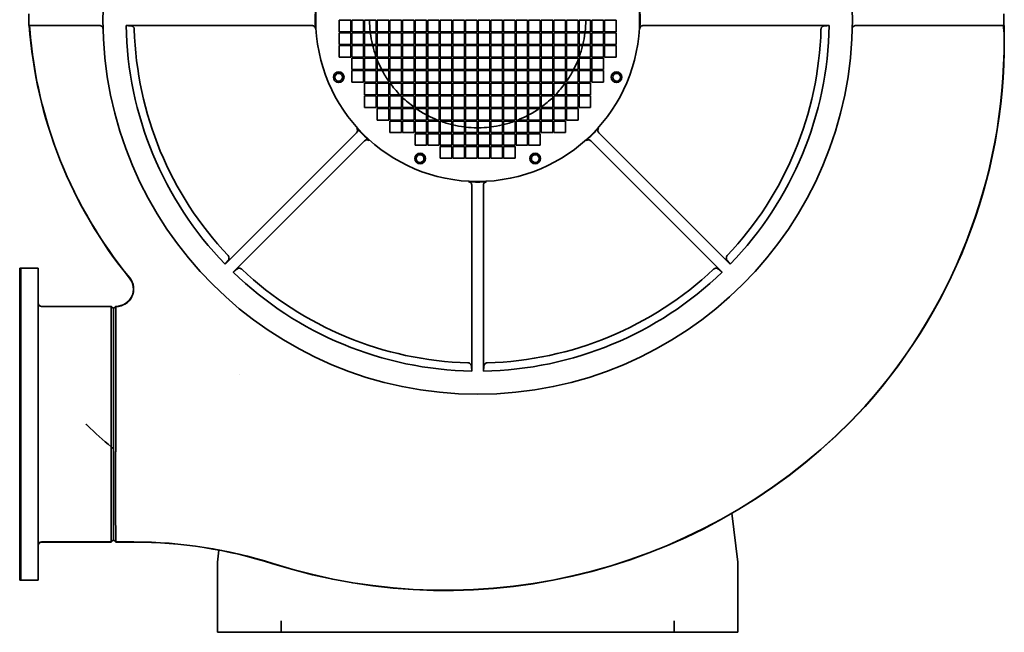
# Model space of a CAD drawing. Header units: millimetres. Extents: x 414 to 1266, y 119 to 1069.
# Tile 1 of 2: x 414 to 1266, y 119 to 649. Entities that reach past the tile are written whole.
import ezdxf

# ---------------------------------------------------------------- set-up
doc = ezdxf.new("R2010")
doc.units = ezdxf.units.MM
doc.header["$LTSCALE"] = 4
doc.layers.add('Krawędzie widoczne(ISO)', color=7, linetype='Continuous', lineweight=35, true_color=0x262659)

msp = doc.modelspace()

# ---------------------------------------------------------------- linework, layer by layer
at = {"layer": 'Krawędzie widoczne(ISO)'}
for p, q in [((422.3, 653.82), (422.3, 643.82)), ((690.6, 648.32), (700.6, 648.32)), ((690.6, 638.32), (690.6, 648.32)), ((700.6, 648.32), (700.6, 638.32)), ((701.6, 638.32), (701.6, 648.32)), ((701.6, 648.32), (711.6, 648.32)), ((711.6, 648.32), (711.6, 638.32)), ((712.6, 638.32), (712.6, 648.32)), ((712.6, 648.32), (722.6, 648.32)), ((722.6, 648.32), (722.6, 638.32)), ((723.5, 648.32), (733.5, 648.32)), ((723.5, 638.32), (723.5, 648.32)), ((733.5, 648.32), (733.5, 638.32)), ((734.4, 648.32), (744.4, 648.32)), ((734.4, 638.32), (734.4, 648.32)), ((744.4, 648.32), (744.4, 638.32)), ((745.3, 648.32), (755.3, 648.32)), ((745.3, 638.32), (745.3, 648.32)), ((755.3, 648.32), (755.3, 638.32)), ((756.2, 638.32), (756.2, 648.32)), ((756.2, 648.32), (766.2, 648.32)), ((766.2, 648.32), (766.2, 638.32)), ((767.1, 648.32), (777.1, 648.32)), ((767.1, 638.32), (767.1, 648.32)), ((777.1, 648.32), (777.1, 638.32)), ((778, 638.32), (778, 648.32)), ((778, 648.32), (788, 648.32)), ((788, 648.32), (788, 638.32)), ((788.9, 648.32), (798.9, 648.32)), ((788.9, 638.32), (788.9, 648.32)), ((798.9, 648.32), (798.9, 638.32)), ((799.8, 648.32), (809.8, 648.32)), ((799.8, 638.32), (799.8, 648.32)), ((809.8, 648.32), (809.8, 638.32)), ((810.8, 638.32), (810.8, 648.32)), ((810.8, 648.32), (820.8, 648.32)), ((820.8, 648.32), (820.8, 638.32)), ((821.7, 638.32), (821.7, 648.32)), ((821.7, 648.32), (831.7, 648.32)), ((831.7, 648.32), (831.7, 638.32)), ((832.6, 638.32), (832.6, 648.32)), ((832.6, 648.32), (842.6, 648.32)), ((842.6, 648.32), (842.6, 638.32)), ((843.5, 638.32), (843.5, 648.32)), ((843.5, 648.32), (853.5, 648.32)), ((853.5, 648.32), (853.5, 638.32)), ((854.4, 638.32), (854.4, 648.32)), ((854.4, 648.32), (864.4, 648.32)), ((864.4, 648.32), (864.4, 638.32)), ((865.3, 638.32), (865.3, 648.32)), ((865.3, 648.32), (875.3, 648.32)), ((875.3, 648.32), (875.3, 638.32)), ((876.2, 638.32), (876.2, 648.32)), ((876.2, 648.32), (886.2, 648.32)), ((886.2, 648.32), (886.2, 638.32)), ((887.1, 638.32), (887.1, 648.32)), ((887.1, 648.32), (897.1, 648.32)), ((897.1, 648.32), (897.1, 638.32)), ((898, 638.32), (898, 648.32)), ((898, 648.32), (908, 648.32)), ((908, 648.32), (908, 638.32)), ((909, 638.32), (909, 648.32)), ((909, 648.32), (919, 648.32)), ((919, 648.32), (919, 638.32)), ((920, 638.32), (920, 648.32)), ((920, 648.32), (930, 648.32)), ((930, 648.32), (930, 638.32)), ((1265.3, 653.82), (1265.3, 643.82)), ((422.3, 643.82), (425.12, 643.82)), ((447.11, 643.82), (425.12, 643.82)), ((447.11, 643.82), (483.4, 643.82)), ((506.35, 643.82), (666.97, 643.82)), ((953.64, 643.82), (1114.26, 643.82)), ((1137.21, 643.82), (1240.5, 643.82)), ((1262.48, 643.82), (1240.5, 643.82)), ((1262.48, 643.82), (1265.02, 643.82)), ((1265.13, 643.82), (1265.13, 640.82)), ((1265.31, 643.82), (1265.13, 643.82)), ((1265.48, 643.82), (1265.31, 643.82)), ((700.6, 638.32), (690.6, 638.32)), ((690.6, 637.42), (700.6, 637.42)), ((690.6, 627.42), (690.6, 637.42)), ((700.6, 637.42), (700.6, 627.42)), ((711.6, 638.32), (701.6, 638.32)), ((701.6, 627.42), (701.6, 637.42)), ((701.6, 637.42), (711.6, 637.42)), ((711.6, 637.42), (711.6, 627.42)), ((722.6, 638.32), (712.6, 638.32)), ((712.6, 627.42), (712.6, 637.42)), ((712.6, 637.42), (722.6, 637.42)), ((722.6, 637.42), (722.6, 627.42)), ((733.5, 638.32), (723.5, 638.32)), ((723.5, 637.42), (733.5, 637.42)), ((723.5, 627.42), (723.5, 637.42)), ((733.5, 637.42), (733.5, 627.42)), ((744.4, 638.32), (734.4, 638.32)), ((734.4, 627.42), (734.4, 637.42)), ((734.4, 637.42), (744.4, 637.42)), ((744.4, 637.42), (744.4, 627.42)), ((755.3, 638.32), (745.3, 638.32)), ((745.3, 637.42), (755.3, 637.42)), ((745.3, 627.42), (745.3, 637.42)), ((755.3, 637.42), (755.3, 627.42)), ((766.2, 638.32), (756.2, 638.32)), ((756.2, 637.42), (766.2, 637.42)), ((756.2, 627.42), (756.2, 637.42)), ((766.2, 637.42), (766.2, 627.42)), ((777.1, 638.32), (767.1, 638.32)), ((767.1, 637.42), (777.1, 637.42)), ((767.1, 627.42), (767.1, 637.42)), ((777.1, 637.42), (777.1, 627.42)), ((788, 638.32), (778, 638.32)), ((778, 627.42), (778, 637.42)), ((778, 637.42), (788, 637.42)), ((788, 637.42), (788, 627.42)), ((798.9, 638.32), (788.9, 638.32)), ((788.9, 637.42), (798.9, 637.42)), ((788.9, 627.42), (788.9, 637.42)), ((798.9, 637.42), (798.9, 627.42)), ((809.8, 638.32), (799.8, 638.32)), ((799.8, 637.42), (809.8, 637.42)), ((799.8, 627.42), (799.8, 637.42)), ((809.8, 637.42), (809.8, 627.42)), ((820.8, 638.32), (810.8, 638.32)), ((810.8, 627.42), (810.8, 637.42)), ((810.8, 637.42), (820.8, 637.42)), ((820.8, 637.42), (820.8, 627.42)), ((831.7, 638.32), (821.7, 638.32)), ((821.7, 627.42), (821.7, 637.42)), ((821.7, 637.42), (831.7, 637.42)), ((831.7, 637.42), (831.7, 627.42)), ((842.6, 638.32), (832.6, 638.32)), ((832.6, 627.42), (832.6, 637.42)), ((832.6, 637.42), (842.6, 637.42)), ((842.6, 637.42), (842.6, 627.42)), ((853.5, 638.32), (843.5, 638.32)), ((843.5, 627.42), (843.5, 637.42)), ((843.5, 637.42), (853.5, 637.42)), ((853.5, 637.42), (853.5, 627.42)), ((864.4, 638.32), (854.4, 638.32)), ((854.4, 627.42), (854.4, 637.42)), ((854.4, 637.42), (864.4, 637.42)), ((864.4, 637.42), (864.4, 627.42)), ((875.3, 638.32), (865.3, 638.32)), ((865.3, 627.42), (865.3, 637.42)), ((865.3, 637.42), (875.3, 637.42)), ((875.3, 637.42), (875.3, 627.42)), ((886.2, 638.32), (876.2, 638.32)), ((876.2, 627.42), (876.2, 637.42)), ((876.2, 637.42), (886.2, 637.42)), ((886.2, 637.42), (886.2, 627.42)), ((897.1, 638.32), (887.1, 638.32)), ((887.1, 627.42), (887.1, 637.42)), ((887.1, 637.42), (897.1, 637.42)), ((897.1, 637.42), (897.1, 627.42)), ((908, 638.32), (898, 638.32)), ((898, 627.42), (898, 637.42)), ((898, 637.42), (908, 637.42)), ((908, 637.42), (908, 627.42)), ((919, 638.32), (909, 638.32)), ((909, 627.42), (909, 637.42)), ((909, 637.42), (919, 637.42)), ((919, 637.42), (919, 627.42)), ((930, 638.32), (920, 638.32)), ((920, 627.42), (920, 637.42)), ((920, 637.42), (930, 637.42)), ((930, 637.42), (930, 627.42)), ((700.6, 627.42), (690.6, 627.42)), ((690.6, 626.52), (700.6, 626.52)), ((690.6, 616.52), (690.6, 626.52)), ((700.6, 626.52), (700.6, 616.52)), ((711.6, 627.42), (701.6, 627.42)), ((701.6, 616.52), (701.6, 626.52)), ((701.6, 626.52), (711.6, 626.52)), ((711.6, 626.52), (711.6, 616.52)), ((722.6, 627.42), (712.6, 627.42)), ((712.6, 616.52), (712.6, 626.52)), ((712.6, 626.52), (722.6, 626.52)), ((722.6, 626.52), (722.6, 616.52)), ((733.5, 627.42), (723.5, 627.42)), ((723.5, 616.52), (723.5, 626.52)), ((723.5, 626.52), (733.5, 626.52)), ((733.5, 626.52), (733.5, 616.52)), ((744.4, 627.42), (734.4, 627.42)), ((734.4, 616.52), (734.4, 626.52)), ((734.4, 626.52), (744.4, 626.52)), ((744.4, 626.52), (744.4, 616.52)), ((755.3, 627.42), (745.3, 627.42)), ((745.3, 616.52), (745.3, 626.52)), ((745.3, 626.52), (755.3, 626.52)), ((755.3, 626.52), (755.3, 616.52)), ((766.2, 627.42), (756.2, 627.42)), ((756.2, 626.52), (766.2, 626.52)), ((756.2, 616.52), (756.2, 626.52)), ((766.2, 626.52), (766.2, 616.52)), ((777.1, 627.42), (767.1, 627.42)), ((767.1, 626.52), (777.1, 626.52)), ((767.1, 616.52), (767.1, 626.52)), ((777.1, 626.52), (777.1, 616.52)), ((788, 627.42), (778, 627.42)), ((778, 616.52), (778, 626.52)), ((778, 626.52), (788, 626.52)), ((788, 626.52), (788, 616.52)), ((798.9, 627.42), (788.9, 627.42)), ((788.9, 626.52), (798.9, 626.52)), ((788.9, 616.52), (788.9, 626.52)), ((798.9, 626.52), (798.9, 616.52)), ((809.8, 627.42), (799.8, 627.42)), ((799.8, 626.52), (809.8, 626.52)), ((799.8, 616.52), (799.8, 626.52)), ((809.8, 626.52), (809.8, 616.52)), ((820.8, 627.42), (810.8, 627.42)), ((810.8, 616.52), (810.8, 626.52)), ((810.8, 626.52), (820.8, 626.52)), ((820.8, 626.52), (820.8, 616.52)), ((831.7, 627.42), (821.7, 627.42)), ((821.7, 626.52), (831.7, 626.52)), ((821.7, 616.52), (821.7, 626.52)), ((831.7, 626.52), (831.7, 616.52)), ((842.6, 627.42), (832.6, 627.42)), ((832.6, 626.52), (842.6, 626.52)), ((832.6, 616.52), (832.6, 626.52)), ((842.6, 626.52), (842.6, 616.52)), ((853.5, 627.42), (843.5, 627.42)), ((843.5, 626.52), (853.5, 626.52)), ((843.5, 616.52), (843.5, 626.52)), ((853.5, 626.52), (853.5, 616.52)), ((864.4, 627.42), (854.4, 627.42)), ((854.4, 616.52), (854.4, 626.52)), ((854.4, 626.52), (864.4, 626.52)), ((864.4, 626.52), (864.4, 616.52)), ((875.3, 627.42), (865.3, 627.42)), ((865.3, 616.52), (865.3, 626.52)), ((865.3, 626.52), (875.3, 626.52)), ((875.3, 626.52), (875.3, 616.52)), ((886.2, 627.42), (876.2, 627.42)), ((876.2, 616.52), (876.2, 626.52)), ((876.2, 626.52), (886.2, 626.52)), ((886.2, 626.52), (886.2, 616.52)), ((897.1, 627.42), (887.1, 627.42)), ((887.1, 616.52), (887.1, 626.52)), ((887.1, 626.52), (897.1, 626.52)), ((897.1, 626.52), (897.1, 616.52)), ((908, 627.42), (898, 627.42)), ((898, 626.52), (908, 626.52)), ((898, 616.52), (898, 626.52)), ((908, 626.52), (908, 616.52)), ((919, 627.42), (909, 627.42)), ((909, 616.52), (909, 626.52)), ((909, 626.52), (919, 626.52)), ((919, 626.52), (919, 616.52)), ((930, 627.42), (920, 627.42)), ((920, 616.52), (920, 626.52)), ((920, 626.52), (930, 626.52)), ((930, 626.52), (930, 616.52)), ((700.6, 616.52), (690.6, 616.52)), ((711.6, 616.52), (701.6, 616.52)), ((701.6, 605.62), (701.6, 615.62)), ((701.6, 615.62), (711.6, 615.62)), ((711.6, 615.62), (711.6, 605.62)), ((722.6, 616.52), (712.6, 616.52)), ((712.6, 605.62), (712.6, 615.62)), ((712.6, 615.62), (722.6, 615.62)), ((722.6, 615.62), (722.6, 605.62)), ((733.5, 616.52), (723.5, 616.52)), ((723.5, 605.62), (723.5, 615.62)), ((723.5, 615.62), (733.5, 615.62)), ((733.5, 615.62), (733.5, 605.62)), ((744.4, 616.52), (734.4, 616.52)), ((734.4, 605.62), (734.4, 615.62)), ((734.4, 615.62), (744.4, 615.62)), ((744.4, 615.62), (744.4, 605.62)), ((755.3, 616.52), (745.3, 616.52)), ((745.3, 615.62), (755.3, 615.62)), ((745.3, 605.62), (745.3, 615.62)), ((755.3, 615.62), (755.3, 605.62)), ((766.2, 616.52), (756.2, 616.52)), ((756.2, 615.62), (766.2, 615.62)), ((756.2, 605.62), (756.2, 615.62)), ((766.2, 615.62), (766.2, 605.62)), ((777.1, 616.52), (767.1, 616.52)), ((767.1, 615.62), (777.1, 615.62)), ((767.1, 605.62), (767.1, 615.62)), ((777.1, 615.62), (777.1, 605.62)), ((788, 616.52), (778, 616.52)), ((778, 605.62), (778, 615.62)), ((778, 615.62), (788, 615.62)), ((788, 615.62), (788, 605.62)), ((798.9, 616.52), (788.9, 616.52)), ((788.9, 615.62), (798.9, 615.62)), ((788.9, 605.62), (788.9, 615.62)), ((798.9, 615.62), (798.9, 605.62)), ((809.8, 616.52), (799.8, 616.52)), ((799.8, 615.62), (809.8, 615.62)), ((799.8, 605.62), (799.8, 615.62)), ((809.8, 615.62), (809.8, 605.62)), ((820.8, 616.52), (810.8, 616.52)), ((810.8, 605.62), (810.8, 615.62)), ((810.8, 615.62), (820.8, 615.62)), ((820.8, 615.62), (820.8, 605.62)), ((831.7, 616.52), (821.7, 616.52)), ((821.7, 605.62), (821.7, 615.62)), ((821.7, 615.62), (831.7, 615.62)), ((831.7, 615.62), (831.7, 605.62)), ((842.6, 616.52), (832.6, 616.52)), ((832.6, 605.62), (832.6, 615.62)), ((832.6, 615.62), (842.6, 615.62)), ((842.6, 615.62), (842.6, 605.62)), ((853.5, 616.52), (843.5, 616.52)), ((843.5, 605.62), (843.5, 615.62)), ((843.5, 615.62), (853.5, 615.62)), ((853.5, 615.62), (853.5, 605.62)), ((864.4, 616.52), (854.4, 616.52)), ((854.4, 605.62), (854.4, 615.62)), ((854.4, 615.62), (864.4, 615.62)), ((864.4, 615.62), (864.4, 605.62)), ((875.3, 616.52), (865.3, 616.52)), ((865.3, 605.62), (865.3, 615.62)), ((865.3, 615.62), (875.3, 615.62)), ((875.3, 615.62), (875.3, 605.62)), ((886.2, 616.52), (876.2, 616.52)), ((876.2, 605.62), (876.2, 615.62)), ((876.2, 615.62), (886.2, 615.62)), ((886.2, 615.62), (886.2, 605.62)), ((897.1, 616.52), (887.1, 616.52)), ((887.1, 605.62), (887.1, 615.62)), ((887.1, 615.62), (897.1, 615.62)), ((897.1, 615.62), (897.1, 605.62)), ((908, 616.52), (898, 616.52)), ((898, 605.62), (898, 615.62)), ((898, 615.62), (908, 615.62)), ((908, 615.62), (908, 605.62)), ((919, 616.52), (909, 616.52)), ((909, 605.62), (909, 615.62)), ((909, 615.62), (919, 615.62)), ((919, 615.62), (919, 605.62)), ((930, 616.52), (920, 616.52)), ((711.6, 605.62), (701.6, 605.62)), ((701.6, 594.72), (701.6, 604.72)), ((701.6, 604.72), (711.6, 604.72)), ((711.6, 604.72), (711.6, 594.72)), ((722.6, 605.62), (712.6, 605.62)), ((712.6, 604.72), (722.6, 604.72)), ((712.6, 594.72), (712.6, 604.72)), ((722.6, 604.72), (722.6, 594.72)), ((733.5, 605.62), (723.5, 605.62)), ((723.5, 594.72), (723.5, 604.72)), ((723.5, 604.72), (733.5, 604.72)), ((733.5, 604.72), (733.5, 594.72)), ((744.4, 605.62), (734.4, 605.62)), ((734.4, 594.72), (734.4, 604.72)), ((734.4, 604.72), (744.4, 604.72)), ((744.4, 604.72), (744.4, 594.72)), ((755.3, 605.62), (745.3, 605.62)), ((745.3, 604.72), (755.3, 604.72)), ((745.3, 594.72), (745.3, 604.72)), ((755.3, 604.72), (755.3, 594.72)), ((766.2, 605.62), (756.2, 605.62)), ((756.2, 594.72), (756.2, 604.72)), ((756.2, 604.72), (766.2, 604.72)), ((766.2, 604.72), (766.2, 594.72)), ((777.1, 605.62), (767.1, 605.62)), ((767.1, 604.72), (777.1, 604.72)), ((767.1, 594.72), (767.1, 604.72)), ((777.1, 604.72), (777.1, 594.72)), ((788, 605.62), (778, 605.62)), ((778, 604.72), (788, 604.72)), ((778, 594.72), (778, 604.72)), ((788, 604.72), (788, 594.72)), ((798.9, 605.62), (788.9, 605.62)), ((788.9, 604.72), (798.9, 604.72)), ((788.9, 594.72), (788.9, 604.72)), ((798.9, 604.72), (798.9, 594.72)), ((809.8, 605.62), (799.8, 605.62)), ((799.8, 604.72), (809.8, 604.72)), ((799.8, 594.72), (799.8, 604.72)), ((809.8, 604.72), (809.8, 594.72)), ((820.8, 605.62), (810.8, 605.62)), ((810.8, 594.72), (810.8, 604.72)), ((810.8, 604.72), (820.8, 604.72)), ((820.8, 604.72), (820.8, 594.72)), ((831.7, 605.62), (821.7, 605.62)), ((821.7, 594.72), (821.7, 604.72)), ((821.7, 604.72), (831.7, 604.72)), ((831.7, 604.72), (831.7, 594.72)), ((842.6, 605.62), (832.6, 605.62)), ((832.6, 594.72), (832.6, 604.72)), ((832.6, 604.72), (842.6, 604.72)), ((842.6, 604.72), (842.6, 594.72)), ((853.5, 605.62), (843.5, 605.62)), ((843.5, 594.72), (843.5, 604.72)), ((843.5, 604.72), (853.5, 604.72)), ((853.5, 604.72), (853.5, 594.72)), ((864.4, 605.62), (854.4, 605.62)), ((854.4, 604.72), (864.4, 604.72)), ((854.4, 594.72), (854.4, 604.72)), ((864.4, 604.72), (864.4, 594.72)), ((875.3, 605.62), (865.3, 605.62)), ((865.3, 604.72), (875.3, 604.72)), ((865.3, 594.72), (865.3, 604.72)), ((875.3, 604.72), (875.3, 594.72)), ((886.2, 605.62), (876.2, 605.62)), ((876.2, 594.72), (876.2, 604.72)), ((876.2, 604.72), (886.2, 604.72)), ((886.2, 604.72), (886.2, 594.72)), ((897.1, 605.62), (887.1, 605.62)), ((887.1, 594.72), (887.1, 604.72)), ((887.1, 604.72), (897.1, 604.72)), ((897.1, 604.72), (897.1, 594.72)), ((908, 605.62), (898, 605.62)), ((898, 594.72), (898, 604.72)), ((898, 604.72), (908, 604.72)), ((908, 604.72), (908, 594.72)), ((919, 605.62), (909, 605.62)), ((909, 594.72), (909, 604.72)), ((909, 604.72), (919, 604.72)), ((919, 604.72), (919, 594.72)), ((711.6, 594.72), (701.6, 594.72)), ((722.6, 594.72), (712.6, 594.72)), ((712.6, 593.82), (722.6, 593.82)), ((712.6, 583.82), (712.6, 593.82)), ((722.6, 593.82), (722.6, 583.82)), ((733.5, 594.72), (723.5, 594.72)), ((723.5, 583.82), (723.5, 593.82)), ((723.5, 593.82), (733.5, 593.82)), ((733.5, 593.82), (733.5, 583.82)), ((744.4, 594.72), (734.4, 594.72)), ((734.4, 593.82), (744.4, 593.82)), ((734.4, 583.82), (734.4, 593.82)), ((744.4, 593.82), (744.4, 583.82)), ((755.3, 594.72), (745.3, 594.72)), ((745.3, 593.82), (755.3, 593.82)), ((745.3, 583.82), (745.3, 593.82)), ((755.3, 593.82), (755.3, 583.82)), ((766.2, 594.72), (756.2, 594.72)), ((756.2, 583.82), (756.2, 593.82)), ((756.2, 593.82), (766.2, 593.82)), ((766.2, 593.82), (766.2, 583.82)), ((777.1, 594.72), (767.1, 594.72)), ((767.1, 593.82), (777.1, 593.82)), ((767.1, 583.82), (767.1, 593.82)), ((777.1, 593.82), (777.1, 583.82)), ((788, 594.72), (778, 594.72)), ((778, 593.82), (788, 593.82)), ((778, 583.82), (778, 593.82)), ((788, 593.82), (788, 583.82)), ((798.9, 594.72), (788.9, 594.72)), ((788.9, 593.82), (798.9, 593.82)), ((788.9, 583.82), (788.9, 593.82)), ((798.9, 593.82), (798.9, 583.82)), ((809.8, 594.72), (799.8, 594.72)), ((799.8, 593.82), (809.8, 593.82)), ((799.8, 583.82), (799.8, 593.82)), ((809.8, 593.82), (809.8, 583.82)), ((820.8, 594.72), (810.8, 594.72)), ((810.8, 583.82), (810.8, 593.82)), ((810.8, 593.82), (820.8, 593.82)), ((820.8, 593.82), (820.8, 583.82)), ((831.7, 594.72), (821.7, 594.72)), ((821.7, 583.82), (821.7, 593.82)), ((821.7, 593.82), (831.7, 593.82)), ((831.7, 593.82), (831.7, 583.82)), ((842.6, 594.72), (832.6, 594.72)), ((832.6, 593.82), (842.6, 593.82)), ((832.6, 583.82), (832.6, 593.82)), ((842.6, 593.82), (842.6, 583.82)), ((853.5, 594.72), (843.5, 594.72)), ((843.5, 583.82), (843.5, 593.82)), ((843.5, 593.82), (853.5, 593.82)), ((853.5, 593.82), (853.5, 583.82)), ((864.4, 594.72), (854.4, 594.72)), ((854.4, 583.82), (854.4, 593.82)), ((854.4, 593.82), (864.4, 593.82)), ((864.4, 593.82), (864.4, 583.82)), ((875.3, 594.72), (865.3, 594.72)), ((865.3, 583.82), (865.3, 593.82)), ((865.3, 593.82), (875.3, 593.82)), ((875.3, 593.82), (875.3, 583.82)), ((886.2, 594.72), (876.2, 594.72)), ((876.2, 583.82), (876.2, 593.82)), ((876.2, 593.82), (886.2, 593.82)), ((886.2, 593.82), (886.2, 583.82)), ((897.1, 594.72), (887.1, 594.72)), ((887.1, 593.82), (897.1, 593.82)), ((887.1, 583.82), (887.1, 593.82)), ((897.1, 593.82), (897.1, 583.82)), ((908, 594.72), (898, 594.72)), ((898, 583.82), (898, 593.82)), ((898, 593.82), (908, 593.82)), ((908, 593.82), (908, 583.82)), ((919, 594.72), (909, 594.72)), ((722.6, 583.82), (712.6, 583.82)), ((712.6, 572.92), (712.6, 582.92)), ((712.6, 582.92), (722.6, 582.92)), ((722.6, 582.92), (722.6, 572.92)), ((733.5, 583.82), (723.5, 583.82)), ((723.5, 582.92), (733.5, 582.92)), ((723.5, 572.92), (723.5, 582.92)), ((733.5, 582.92), (733.5, 572.92)), ((744.4, 583.82), (734.4, 583.82)), ((734.4, 572.92), (734.4, 582.92)), ((734.4, 582.92), (744.4, 582.92)), ((744.4, 582.92), (744.4, 572.92)), ((755.3, 583.82), (745.3, 583.82)), ((745.3, 582.92), (755.3, 582.92)), ((745.3, 572.92), (745.3, 582.92)), ((755.3, 582.92), (755.3, 572.92)), ((766.2, 583.82), (756.2, 583.82)), ((756.2, 582.92), (766.2, 582.92)), ((756.2, 572.92), (756.2, 582.92)), ((766.2, 582.92), (766.2, 572.92)), ((777.1, 583.82), (767.1, 583.82)), ((767.1, 582.92), (777.1, 582.92)), ((767.1, 572.92), (767.1, 582.92)), ((777.1, 582.92), (777.1, 572.92)), ((788, 583.82), (778, 583.82)), ((778, 582.92), (788, 582.92)), ((778, 572.92), (778, 582.92)), ((788, 582.92), (788, 572.92)), ((798.9, 583.82), (788.9, 583.82)), ((788.9, 582.92), (798.9, 582.92)), ((788.9, 572.92), (788.9, 582.92)), ((798.9, 582.92), (798.9, 572.92)), ((809.8, 583.82), (799.8, 583.82)), ((799.8, 582.92), (809.8, 582.92)), ((799.8, 572.92), (799.8, 582.92)), ((809.8, 582.92), (809.8, 572.92)), ((820.8, 583.82), (810.8, 583.82)), ((810.8, 572.92), (810.8, 582.92)), ((810.8, 582.92), (820.8, 582.92)), ((820.8, 582.92), (820.8, 572.92)), ((831.7, 583.82), (821.7, 583.82)), ((821.7, 582.92), (831.7, 582.92)), ((821.7, 572.92), (821.7, 582.92)), ((831.7, 582.92), (831.7, 572.92)), ((842.6, 583.82), (832.6, 583.82)), ((832.6, 582.92), (842.6, 582.92)), ((832.6, 572.92), (832.6, 582.92)), ((842.6, 582.92), (842.6, 572.92)), ((853.5, 583.82), (843.5, 583.82)), ((843.5, 572.92), (843.5, 582.92)), ((843.5, 582.92), (853.5, 582.92)), ((853.5, 582.92), (853.5, 572.92)), ((864.4, 583.82), (854.4, 583.82)), ((854.4, 582.92), (864.4, 582.92)), ((854.4, 572.92), (854.4, 582.92)), ((864.4, 582.92), (864.4, 572.92)), ((875.3, 583.82), (865.3, 583.82)), ((865.3, 572.92), (865.3, 582.92)), ((865.3, 582.92), (875.3, 582.92)), ((875.3, 582.92), (875.3, 572.92)), ((886.2, 583.82), (876.2, 583.82)), ((876.2, 572.92), (876.2, 582.92)), ((876.2, 582.92), (886.2, 582.92)), ((886.2, 582.92), (886.2, 572.92)), ((897.1, 583.82), (887.1, 583.82)), ((887.1, 572.92), (887.1, 582.92)), ((887.1, 582.92), (897.1, 582.92)), ((897.1, 582.92), (897.1, 572.92)), ((908, 583.82), (898, 583.82)), ((898, 572.92), (898, 582.92)), ((898, 582.92), (908, 582.92)), ((908, 582.92), (908, 572.92)), ((722.6, 572.92), (712.6, 572.92)), ((733.5, 572.92), (723.5, 572.92)), ((723.5, 572.02), (733.5, 572.02)), ((723.5, 562.02), (723.5, 572.02)), ((733.5, 572.02), (733.5, 562.02)), ((744.4, 572.92), (734.4, 572.92)), ((734.4, 562.02), (734.4, 572.02)), ((734.4, 572.02), (744.4, 572.02)), ((744.4, 572.02), (744.4, 562.02)), ((755.3, 572.92), (745.3, 572.92)), ((745.3, 562.02), (745.3, 572.02)), ((745.3, 572.02), (755.3, 572.02)), ((755.3, 572.02), (755.3, 562.02)), ((766.2, 572.92), (756.2, 572.92)), ((756.2, 572.02), (766.2, 572.02)), ((756.2, 562.02), (756.2, 572.02)), ((766.2, 572.02), (766.2, 562.02)), ((777.1, 572.92), (767.1, 572.92)), ((767.1, 572.02), (777.1, 572.02)), ((767.1, 562.02), (767.1, 572.02)), ((777.1, 572.02), (777.1, 562.02)), ((788, 572.92), (778, 572.92)), ((778, 562.02), (778, 572.02)), ((778, 572.02), (788, 572.02)), ((788, 572.02), (788, 562.02)), ((798.9, 572.92), (788.9, 572.92)), ((788.9, 572.02), (798.9, 572.02)), ((788.9, 562.02), (788.9, 572.02)), ((798.9, 572.02), (798.9, 562.02)), ((809.8, 572.92), (799.8, 572.92)), ((799.8, 572.02), (809.8, 572.02)), ((799.8, 562.02), (799.8, 572.02)), ((809.8, 572.02), (809.8, 562.02)), ((820.8, 572.92), (810.8, 572.92)), ((810.8, 562.02), (810.8, 572.02)), ((810.8, 572.02), (820.8, 572.02)), ((820.8, 572.02), (820.8, 562.02)), ((831.7, 572.92), (821.7, 572.92)), ((821.7, 562.02), (821.7, 572.02)), ((821.7, 572.02), (831.7, 572.02)), ((831.7, 572.02), (831.7, 562.02)), ((842.6, 572.92), (832.6, 572.92)), ((832.6, 572.02), (842.6, 572.02)), ((832.6, 562.02), (832.6, 572.02)), ((842.6, 572.02), (842.6, 562.02)), ((853.5, 572.92), (843.5, 572.92)), ((843.5, 562.02), (843.5, 572.02)), ((843.5, 572.02), (853.5, 572.02)), ((853.5, 572.02), (853.5, 562.02)), ((864.4, 572.92), (854.4, 572.92)), ((854.4, 562.02), (854.4, 572.02)), ((854.4, 572.02), (864.4, 572.02)), ((864.4, 572.02), (864.4, 562.02)), ((875.3, 572.92), (865.3, 572.92)), ((865.3, 562.02), (865.3, 572.02)), ((865.3, 572.02), (875.3, 572.02)), ((875.3, 572.02), (875.3, 562.02)), ((886.2, 572.92), (876.2, 572.92)), ((876.2, 562.02), (876.2, 572.02)), ((876.2, 572.02), (886.2, 572.02)), ((886.2, 572.02), (886.2, 562.02)), ((897.1, 572.92), (887.1, 572.92)), ((887.1, 562.02), (887.1, 572.02)), ((887.1, 572.02), (897.1, 572.02)), ((897.1, 572.02), (897.1, 562.02)), ((908, 572.92), (898, 572.92)), ((733.5, 562.02), (723.5, 562.02)), ((744.4, 562.02), (734.4, 562.02)), ((755.3, 562.02), (745.3, 562.02)), ((766.2, 562.02), (756.2, 562.02)), ((777.1, 562.02), (767.1, 562.02)), ((788, 562.02), (778, 562.02)), ((798.9, 562.02), (788.9, 562.02)), ((809.8, 562.02), (799.8, 562.02)), ((820.8, 562.02), (810.8, 562.02)), ((831.7, 562.02), (821.7, 562.02)), ((842.6, 562.02), (832.6, 562.02)), ((853.5, 562.02), (843.5, 562.02)), ((864.4, 562.02), (854.4, 562.02)), ((875.3, 562.02), (865.3, 562.02)), ((886.2, 562.02), (876.2, 562.02)), ((897.1, 562.02), (887.1, 562.02)), ((734.4, 551.12), (734.4, 561.12)), ((734.4, 561.12), (744.4, 561.12)), ((744.4, 561.12), (744.4, 551.12)), ((745.3, 551.12), (745.3, 561.12)), ((745.3, 561.12), (755.3, 561.12)), ((755.3, 561.12), (755.3, 551.12)), ((756.2, 561.12), (766.2, 561.12)), ((756.2, 551.12), (756.2, 561.12)), ((766.2, 561.12), (766.2, 551.12)), ((767.1, 561.12), (777.1, 561.12)), ((767.1, 551.12), (767.1, 561.12)), ((777.1, 561.12), (777.1, 551.12)), ((778, 551.12), (778, 561.12)), ((778, 561.12), (788, 561.12)), ((788, 561.12), (788, 551.12)), ((788.9, 561.12), (798.9, 561.12)), ((788.9, 551.12), (788.9, 561.12)), ((798.9, 561.12), (798.9, 551.12)), ((799.8, 561.12), (809.8, 561.12)), ((799.8, 551.12), (799.8, 561.12)), ((809.8, 561.12), (809.8, 551.12)), ((810.8, 551.12), (810.8, 561.12)), ((810.8, 561.12), (820.8, 561.12)), ((820.8, 561.12), (820.8, 551.12)), ((821.7, 551.12), (821.7, 561.12)), ((821.7, 561.12), (831.7, 561.12)), ((831.7, 561.12), (831.7, 551.12)), ((832.6, 561.12), (842.6, 561.12)), ((832.6, 551.12), (832.6, 561.12)), ((842.6, 561.12), (842.6, 551.12)), ((843.5, 561.12), (853.5, 561.12)), ((843.5, 551.12), (843.5, 561.12)), ((853.5, 561.12), (853.5, 551.12)), ((854.4, 551.12), (854.4, 561.12)), ((854.4, 561.12), (864.4, 561.12)), ((864.4, 561.12), (864.4, 551.12)), ((865.3, 551.12), (865.3, 561.12)), ((865.3, 561.12), (875.3, 561.12)), ((875.3, 561.12), (875.3, 551.12)), ((876.2, 551.12), (876.2, 561.12)), ((876.2, 561.12), (886.2, 561.12)), ((886.2, 561.12), (886.2, 551.12)), ((705.42, 551), (591.84, 437.42)), ((744.4, 551.12), (734.4, 551.12)), ((755.3, 551.12), (745.3, 551.12)), ((766.2, 551.12), (756.2, 551.12)), ((756.2, 550.12), (766.2, 550.12)), ((756.2, 540.12), (756.2, 550.12)), ((766.2, 550.12), (766.2, 540.12)), ((777.1, 551.12), (767.1, 551.12)), ((767.1, 550.12), (777.1, 550.12)), ((767.1, 540.12), (767.1, 550.12)), ((777.1, 550.12), (777.1, 540.12)), ((788, 551.12), (778, 551.12)), ((778, 550.12), (788, 550.12)), ((778, 540.12), (778, 550.12)), ((788, 550.12), (788, 540.12)), ((798.9, 551.12), (788.9, 551.12)), ((788.9, 550.12), (798.9, 550.12)), ((788.9, 540.12), (788.9, 550.12)), ((798.9, 550.12), (798.9, 540.12)), ((809.8, 551.12), (799.8, 551.12)), ((799.8, 540.12), (799.8, 550.12)), ((799.8, 550.12), (809.8, 550.12)), ((809.8, 550.12), (809.8, 540.12)), ((820.8, 551.12), (810.8, 551.12)), ((810.8, 550.12), (820.8, 550.12)), ((810.8, 540.12), (810.8, 550.12)), ((820.8, 550.12), (820.8, 540.12)), ((831.7, 551.12), (821.7, 551.12)), ((821.7, 550.12), (831.7, 550.12)), ((821.7, 540.12), (821.7, 550.12)), ((831.7, 550.12), (831.7, 540.12)), ((842.6, 551.12), (832.6, 551.12)), ((832.6, 550.12), (842.6, 550.12)), ((832.6, 540.12), (832.6, 550.12)), ((842.6, 550.12), (842.6, 540.12)), ((853.5, 551.12), (843.5, 551.12)), ((843.5, 550.12), (853.5, 550.12)), ((843.5, 540.12), (843.5, 550.12)), ((853.5, 550.12), (853.5, 540.12)), ((864.4, 551.12), (854.4, 551.12)), ((854.4, 550.12), (864.4, 550.12)), ((854.4, 540.12), (854.4, 550.12)), ((864.4, 550.12), (864.4, 540.12)), ((875.3, 551.12), (865.3, 551.12)), ((886.2, 551.12), (876.2, 551.12)), ((1028.77, 437.42), (915.19, 551)), ((598.91, 430.35), (712.49, 543.93)), ((766.2, 540.12), (756.2, 540.12)), ((777.1, 540.12), (767.1, 540.12)), ((788, 540.12), (778, 540.12)), ((778, 539.12), (788, 539.12)), ((778, 529.12), (778, 539.12)), ((788, 539.12), (788, 529.12)), ((798.9, 540.12), (788.9, 540.12)), ((788.9, 539.12), (798.9, 539.12)), ((788.9, 529.12), (788.9, 539.12)), ((798.9, 539.12), (798.9, 529.12)), ((809.8, 540.12), (799.8, 540.12)), ((799.8, 529.12), (799.8, 539.12)), ((799.8, 539.12), (809.8, 539.12)), ((809.8, 539.12), (809.8, 529.12)), ((820.8, 540.12), (810.8, 540.12)), ((810.8, 529.12), (810.8, 539.12)), ((810.8, 539.12), (820.8, 539.12)), ((820.8, 539.12), (820.8, 529.12)), ((831.7, 540.12), (821.7, 540.12)), ((821.7, 529.12), (821.7, 539.12)), ((821.7, 539.12), (831.7, 539.12)), ((831.7, 539.12), (831.7, 529.12)), ((842.6, 540.12), (832.6, 540.12)), ((832.6, 529.12), (832.6, 539.12)), ((832.6, 539.12), (842.6, 539.12)), ((842.6, 539.12), (842.6, 529.12)), ((853.5, 540.12), (843.5, 540.12)), ((864.4, 540.12), (854.4, 540.12)), ((908.12, 543.93), (1021.7, 430.35)), ((788, 529.12), (778, 529.12)), ((798.9, 529.12), (788.9, 529.12)), ((809.8, 529.12), (799.8, 529.12)), ((820.8, 529.12), (810.8, 529.12)), ((831.7, 529.12), (821.7, 529.12)), ((842.6, 529.12), (832.6, 529.12)), ((805.3, 505.49), (805.3, 344.86)), ((815.3, 344.86), (815.3, 505.49)), ((414.3, 163.82), (414.3, 433.82)), ((415.2, 433.82), (414.3, 433.82)), ((415.2, 163.82), (415.2, 433.82)), ((415.3, 433.72), (415.2, 433.82)), ((415.3, 163.82), (415.3, 433.82)), ((430.3, 433.82), (415.3, 433.82)), ((430.3, 163.82), (430.3, 433.82)), ((493.3, 400.82), (433.3, 400.82)), ((493.3, 400.65), (433.3, 400.65)), ((493.3, 400.82), (493.3, 400.65)), ((495.3, 398.82), (493.3, 400.82)), ((493.3, 400.65), (495.3, 398.71)), ((493.3, 400.65), (493.3, 398.5)), ((495.3, 398.82), (497.3, 400.82)), ((495.3, 398.71), (497.3, 400.65)), ((497.3, 400.65), (497.3, 400.82)), ((497.67, 400.82), (497.3, 400.82)), ((497.67, 400.65), (497.3, 400.65)), ((497.3, 398.5), (497.3, 400.65)), ((493.3, 398.5), (493.3, 395.51)), ((493.3, 298.82), (493.3, 395.51)), ((495.3, 398.82), (495.3, 398.71)), ((495.3, 398.71), (495.3, 398.5)), ((495.3, 398.5), (495.3, 393.52)), ((495.3, 298.82), (495.3, 393.52)), ((497.3, 395.51), (497.3, 398.5)), ((497.3, 395.51), (497.3, 298.82)), ((604.61, 341.51), (604.61, 341.51)), ((493.3, 298.82), (493.3, 279.2)), ((495.3, 298.82), (495.3, 279.18)), ((497.3, 279.18), (497.3, 298.82)), ((495.3, 277.61), (495.3, 279.18)), ((495.3, 263.17), (495.3, 251.38)), ((495.3, 241.14), (495.3, 251.38)), ((495.3, 241.14), (495.3, 237.64)), ((495.3, 230.45), (495.3, 237.64)), ((495.3, 230.45), (495.3, 227.3)), ((495.3, 224.58), (495.3, 227.3)), ((495.3, 224.58), (495.3, 216.3)), ((1035.23, 179.41), (1030.21, 221.76)), ((495.3, 211.7), (495.3, 216.3)), ((495.3, 211.7), (495.3, 205.94)), ((495.3, 205.94), (495.3, 205.8)), ((495.3, 205.8), (495.3, 205.76)), ((495.3, 205.59), (495.3, 205.76)), ((495.3, 204.13), (495.3, 205.59)), ((433.3, 197), (493.3, 197)), ((433.3, 196.82), (493.3, 196.82)), ((493.3, 202.13), (493.3, 203.8)), ((493.3, 202.13), (493.3, 199.14)), ((493.3, 199.14), (493.3, 197)), ((495.3, 198.93), (493.3, 197)), ((495.3, 198.82), (493.3, 196.82)), ((493.3, 197), (493.3, 196.82)), ((495.3, 204.13), (495.3, 199.14)), ((495.3, 199.14), (495.3, 198.93)), ((495.3, 198.93), (495.3, 198.82)), ((497.3, 197), (495.3, 198.93)), ((495.3, 198.82), (497.3, 196.82)), ((497.3, 203.63), (497.3, 202.13)), ((497.3, 199.14), (497.3, 202.13)), ((497.3, 197), (497.3, 199.14)), ((497.3, 196.82), (497.3, 197)), ((497.3, 197), (513.08, 197)), ((497.3, 196.82), (513.08, 196.82)), ((586.62, 189.94), (585.37, 179.41)), ((585.3, 178.23), (585.3, 118.82)), ((1035.3, 118.82), (1035.3, 178.23)), ((415.2, 163.82), (414.3, 163.82)), ((415.3, 163.92), (415.2, 163.82)), ((430.3, 163.82), (415.3, 163.82)), ((640.3, 118.82), (640.3, 128.82)), ((980.3, 128.82), (980.3, 118.82)), ((585.3, 118.82), (640.3, 118.82)), ((980.3, 118.82), (640.3, 118.82)), ((980.3, 118.82), (1035.3, 118.82))]:
    msp.add_line(p, q, dxfattribs=at)
for centre, radius in [((810.3, 648.82), 324), ((810.3, 648.82), 140), ((810.3, 648.82), 140), ((690.2, 599.07), 4.6), ((690.2, 599.07), 3.32), ((930.41, 599.07), 4.6), ((930.41, 599.07), 3.32), ((760.56, 528.72), 4.6), ((760.56, 528.72), 3.32), ((860.05, 528.72), 4.6), ((860.05, 528.72), 3.32)]:
    msp.add_circle(centre, radius, dxfattribs=at)
for centre, radius, start, end in [((810.3, 648.82), 140.46, 176.82713, 183.17287), ((810.3, 648.82), 140.46, 356.82713, 3.17287), ((810.3, 648.82), 93.5, 180.3064, 186.44789), ((810.3, 648.82), 93.5, 353.55211, 359.6936), ((809.67, 670.9), 388, 184.00225, 219.26845), ((809.67, 670.9), 387.83, 184.44847, 219.26845), ((810.3, 648.82), 304, 180.94241, 224.05759), ((810.3, 648.82), 297, 181.61326, 223.38674), ((810.3, 648.82), 297, 316.61326, 358.38674), ((810.3, 648.82), 304, 315.94241, 359.05759), ((792.2, 629.66), 473.33, 318.21992, 1.71395), ((792.2, 629.66), 473.5, 318.21976, 1.71332), ((810.3, 648.82), 93.5, 187.00322, 193.23097), ((810.3, 648.82), 93.5, 346.76903, 352.99678), ((810.3, 648.82), 93.5, 193.79818, 200.20955), ((810.3, 648.82), 93.5, 339.79045, 346.20182), ((810.3, 648.82), 93.5, 201.82214, 207.51831), ((810.3, 648.82), 93.5, 332.48169, 338.17786), ((810.3, 648.82), 93.5, 208.14196, 214.77578), ((810.3, 648.82), 93.5, 325.22422, 331.85804), ((810.3, 648.82), 93.5, 216.03188, 224.04213), ((810.3, 648.82), 93.5, 315.95787, 323.96812), ((810.3, 648.82), 93.5, 224.81443, 225.18557), ((810.3, 648.82), 93.5, 225.95787, 233.96812), ((810.3, 648.82), 93.5, 306.03188, 314.04213), ((810.3, 648.82), 93.5, 314.81443, 315.18557), ((810.3, 648.82), 93.5, 235.22422, 241.85804), ((810.3, 648.82), 93.5, 298.14196, 304.77578), ((810.3, 648.82), 93.5, 242.48169, 248.17786), ((810.3, 648.82), 93.5, 291.82214, 297.51831), ((810.3, 648.82), 140.46, 221.82713, 228.17287), ((810.3, 648.82), 93.5, 249.79045, 256.20182), ((810.3, 648.82), 93.5, 256.76903, 262.99678), ((810.3, 648.82), 93.5, 263.55211, 269.6936), ((810.3, 648.82), 93.5, 270.3064, 276.44789), ((810.3, 648.82), 93.5, 277.00322, 283.23097), ((810.3, 648.82), 93.5, 283.79818, 290.20955), ((810.3, 648.82), 140.46, 311.82713, 318.17287), ((810.3, 648.82), 140.46, 266.82713, 273.17287), ((810.3, 648.82), 304, 225.94241, 269.05759), ((810.3, 648.82), 297, 226.61326, 268.38674), ((810.3, 648.82), 304, 270.94241, 314.05759), ((810.3, 648.82), 297, 271.61326, 313.38674), ((497.67, 415.82), 15.17, 270, 39.26845), ((497.67, 415.82), 15, 270, 39.26845), ((782.53, 648.03), 493, 252.36717, 317.37674), ((782.53, 648.03), 492.83, 252.36717, 317.37659), ((513.08, -199.68), 396.67, 72.36717, 90), ((513.08, -199.68), 396.5, 72.36717, 90), ((595.3, 178.23), 10, 173.23383, 180), ((1025.3, 178.23), 10, 0, 6.76617)]:
    msp.add_arc(centre, radius, start, end, dxfattribs=at)
for centre, major_axis, ratio, start_param, end_param in [((1265.02, 640.82), (0, 3), 0.034921, 4.712389, 6.283185), ((433.3, 403.82), (0, 3), 0.999391, 1.570796, 3.141593), ((433.3, 403.54), (-3, 0), 0.965689, 0, 1.570796), ((513.67, 281.28), (31.27, -15.6), 0.362577, 4.196112, 4.275194), ((496.56, 278.69), (0.01, -21.82), 0.034314, 1.426452, 1.522079), ((433.3, 194.1), (-3, 0), 0.965689, 4.712389, 6.283185), ((433.3, 193.82), (0, 3), 0.999391, 0, 1.570796), ((493.37, 298.82), (-0.07, -97), 0.000139, 6.071431, 6.080658), ((496.83, 443.56), (0.47, -242.05), 0.000266, 0.137845, 0.138885), ((496.86, 453.08), (0.44, -254.19), 0.000339, 0.193399, 0.19689)]:
    msp.add_ellipse(centre, major_axis=major_axis, ratio=ratio, start_param=start_param, end_param=end_param, dxfattribs=at)
for points, knots in [([(422.89, 643.82), (422.89, 643.82), (422.89, 643.82), (422.89, 643.82), (422.88, 643.82), (422.87, 643.74), (422.87, 643.44), (422.87, 643.2), (422.89, 642.67), (422.91, 642.33), (422.95, 641.59), (422.98, 641.19), (423.01, 640.82)], [-0.0007319, -0.0007319, -0.0007319, -0.0007319, 0, 0, 0, 0.1130599, 0.1130599, 0.2261198, 0.2261198, 0.3393304, 0.3393304, 0.4517262, 0.4517262, 0.4517262, 0.4517262]), ([(486.4, 640.89), (486.39, 641.28), (486.3, 641.67), (485.99, 642.37), (485.77, 642.7), (485.18, 643.28), (484.85, 643.47), (484.18, 643.74), (483.79, 643.82), (483.4, 643.82)], [-0.3886905, -0.3886905, -0.3886905, -0.3886905, -0.3014972, -0.3014972, -0.2155812, -0.2155812, -0.1168378, -0.1168378, 0, 0, 0, 0]), ([(513.42, 640.46), (513.42, 640.49), (513.42, 640.52), (513.4, 640.92), (513.3, 641.3), (513, 641.97), (512.8, 642.26), (512.27, 642.82), (511.9, 643.07), (511.21, 643.35), (510.91, 643.42), (510.61, 643.45)], [1.6417207, 1.6417207, 1.6417207, 1.6417207, 1.650066, 1.650066, 1.7624561, 1.7624561, 1.8748463, 1.8748463, 2.0380123, 2.0380123, 2.1574553, 2.1574553, 2.1574553, 2.1574553]), ([(670.06, 641.05), (670.05, 641.24), (670.02, 641.43), (669.91, 641.81), (669.85, 641.99), (669.59, 642.5), (669.36, 642.8), (668.75, 643.34), (668.41, 643.51), (667.74, 643.76), (667.35, 643.82), (666.97, 643.82)], [0, 0, 0, 0, 0.0581792, 0.0581792, 0.1163978, 0.1163978, 0.2289363, 0.2289363, 0.3585153, 0.3585153, 0.5082987, 0.5082987, 0.5082987, 0.5082987]), ([(953.64, 643.82), (953.26, 643.82), (952.87, 643.76), (952.2, 643.51), (951.85, 643.34), (951.25, 642.8), (951.02, 642.5), (950.76, 641.99), (950.69, 641.81), (950.59, 641.43), (950.56, 641.24), (950.55, 641.05)], [0.000001, 0.000001, 0.000001, 0.000001, 0.1151944, 0.1151944, 0.2149132, 0.2149132, 0.3015186, 0.3015186, 0.3463931, 0.3463931, 0.3912369, 0.3912369, 0.3912369, 0.3912369]), ([(1109.99, 643.45), (1109.7, 643.42), (1109.4, 643.35), (1108.71, 643.07), (1108.33, 642.82), (1107.81, 642.26), (1107.61, 641.97), (1107.31, 641.3), (1107.21, 640.92), (1107.19, 640.52), (1107.19, 640.49), (1107.19, 640.46)], [0.0437231, 0.0437231, 0.0437231, 0.0437231, 0.163166, 0.163166, 0.3263321, 0.3263321, 0.4387222, 0.4387222, 0.5511124, 0.5511124, 0.5594577, 0.5594577, 0.5594577, 0.5594577]), ([(1137.21, 643.82), (1136.82, 643.82), (1136.43, 643.74), (1135.76, 643.47), (1135.43, 643.28), (1134.84, 642.7), (1134.62, 642.37), (1134.31, 641.67), (1134.22, 641.28), (1134.21, 640.89)], [-0.5203389, -0.5203389, -0.5203389, -0.5203389, -0.3639285, -0.3639285, -0.231741, -0.231741, -0.1167254, -0.1167254, 0, 0, 0, 0]), ([(705.42, 551), (705.69, 551.27), (705.91, 551.59), (706.22, 552.24), (706.34, 552.61), (706.38, 553.41), (706.33, 553.79), (706.15, 554.33), (706.07, 554.51), (705.88, 554.85), (705.77, 555), (705.64, 555.15)], [0.000001, 0.000001, 0.000001, 0.000001, 0.1151793, 0.1151793, 0.2148946, 0.2148946, 0.3014878, 0.3014878, 0.3463441, 0.3463441, 0.3911698, 0.3911698, 0.3911698, 0.3911698]), ([(914.97, 555.15), (914.84, 555), (914.73, 554.85), (914.53, 554.51), (914.45, 554.33), (914.27, 553.79), (914.22, 553.41), (914.27, 552.61), (914.39, 552.24), (914.7, 551.59), (914.92, 551.27), (915.19, 551)], [0, 0, 0, 0, 0.0582664, 0.0582664, 0.116573, 0.116573, 0.2290424, 0.2290424, 0.3584903, 0.3584903, 0.5080317, 0.5080317, 0.5080317, 0.5080317]), ([(716.63, 544.15), (716.49, 544.28), (716.33, 544.4), (715.99, 544.59), (715.82, 544.67), (715.28, 544.85), (714.9, 544.9), (714.09, 544.85), (713.72, 544.73), (713.08, 544.43), (712.76, 544.2), (712.49, 543.93)], [0, 0, 0, 0, 0.0581886, 0.0581886, 0.1164166, 0.1164166, 0.2289363, 0.2289363, 0.358474, 0.358474, 0.5081659, 0.5081659, 0.5081659, 0.5081659]), ([(908.12, 543.93), (907.85, 544.2), (907.53, 544.43), (906.89, 544.73), (906.52, 544.85), (905.71, 544.9), (905.34, 544.85), (904.8, 544.67), (904.62, 544.59), (904.28, 544.4), (904.12, 544.28), (903.98, 544.15)], [0.000008, 0.000008, 0.000008, 0.000008, 0.115083, 0.115083, 0.2147708, 0.2147708, 0.3013555, 0.3013555, 0.3463141, 0.3463141, 0.3912415, 0.3912415, 0.3912415, 0.3912415]), ([(805.3, 505.49), (805.3, 505.87), (805.24, 506.25), (805, 506.93), (804.82, 507.27), (804.28, 507.87), (803.98, 508.11), (803.47, 508.36), (803.29, 508.43), (802.92, 508.53), (802.72, 508.56), (802.53, 508.58)], [0.000001, 0.000001, 0.000001, 0.000001, 0.115192, 0.115192, 0.2149126, 0.2149126, 0.3015195, 0.3015195, 0.3463929, 0.3463929, 0.3912356, 0.3912356, 0.3912356, 0.3912356]), ([(818.08, 508.58), (817.88, 508.56), (817.69, 508.53), (817.32, 508.43), (817.14, 508.36), (816.63, 508.11), (816.32, 507.88), (815.79, 507.27), (815.61, 506.93), (815.37, 506.25), (815.3, 505.87), (815.3, 505.49)], [0, 0, 0, 0, 0.0581962, 0.0581962, 0.1164319, 0.1164319, 0.2289381, 0.2289381, 0.3584467, 0.3584467, 0.5081172, 0.5081172, 0.5081172, 0.5081172]), ([(594.59, 440.71), (594.78, 440.93), (594.94, 441.19), (595.23, 441.88), (595.32, 442.33), (595.29, 443.09), (595.23, 443.44), (594.97, 444.13), (594.77, 444.46), (594.5, 444.76), (594.48, 444.79), (594.46, 444.81)], [0.0437231, 0.0437231, 0.0437231, 0.0437231, 0.163166, 0.163166, 0.3263321, 0.3263321, 0.4387222, 0.4387222, 0.5511124, 0.5511124, 0.5594577, 0.5594577, 0.5594577, 0.5594577]), ([(1026.14, 444.81), (1026.12, 444.79), (1026.11, 444.76), (1025.84, 444.46), (1025.64, 444.13), (1025.37, 443.44), (1025.31, 443.09), (1025.29, 442.33), (1025.38, 441.88), (1025.66, 441.19), (1025.83, 440.93), (1026.02, 440.71)], [-0.5594577, -0.5594577, -0.5594577, -0.5594577, -0.5511124, -0.5511124, -0.4387222, -0.4387222, -0.3263321, -0.3263321, -0.163166, -0.163166, -0.0437231, -0.0437231, -0.0437231, -0.0437231]), ([(606.29, 432.98), (606.27, 433), (606.25, 433.02), (605.95, 433.29), (605.61, 433.49), (604.93, 433.75), (604.57, 433.81), (603.81, 433.84), (603.36, 433.75), (602.68, 433.46), (602.42, 433.3), (602.19, 433.11)], [1.6417207, 1.6417207, 1.6417207, 1.6417207, 1.650066, 1.650066, 1.7624561, 1.7624561, 1.8748463, 1.8748463, 2.0380123, 2.0380123, 2.1574553, 2.1574553, 2.1574553, 2.1574553]), ([(1018.42, 433.11), (1018.19, 433.3), (1017.93, 433.46), (1017.24, 433.75), (1016.8, 433.84), (1016.03, 433.81), (1015.68, 433.75), (1014.99, 433.49), (1014.66, 433.29), (1014.36, 433.02), (1014.34, 433), (1014.32, 432.98)], [-2.1574553, -2.1574553, -2.1574553, -2.1574553, -2.0380123, -2.0380123, -1.8748463, -1.8748463, -1.7624561, -1.7624561, -1.650066, -1.650066, -1.6417207, -1.6417207, -1.6417207, -1.6417207]), ([(804.93, 349.13), (804.9, 349.42), (804.84, 349.72), (804.55, 350.41), (804.3, 350.79), (803.74, 351.31), (803.45, 351.52), (802.78, 351.82), (802.4, 351.91), (802, 351.94), (801.97, 351.94), (801.94, 351.94)], [0.0437231, 0.0437231, 0.0437231, 0.0437231, 0.163166, 0.163166, 0.3263321, 0.3263321, 0.4387222, 0.4387222, 0.5511124, 0.5511124, 0.5594577, 0.5594577, 0.5594577, 0.5594577]), ([(818.67, 351.94), (818.64, 351.94), (818.61, 351.94), (818.21, 351.91), (817.83, 351.82), (817.16, 351.52), (816.87, 351.31), (816.31, 350.79), (816.05, 350.41), (815.77, 349.72), (815.7, 349.42), (815.68, 349.13)], [1.6417207, 1.6417207, 1.6417207, 1.6417207, 1.650066, 1.650066, 1.7624561, 1.7624561, 1.8748463, 1.8748463, 2.0380123, 2.0380123, 2.1574553, 2.1574553, 2.1574553, 2.1574553]), ([(471.72, 298.82), (471.79, 298.75), (471.86, 298.68), (471.94, 298.61), (472.24, 298.32), (472.55, 298.03), (472.85, 297.74), (479.53, 291.36), (486.35, 285.19), (493.3, 279.2)], [-21.896862, -21.896862, -21.896862, -21.896862, -21.86726, -21.86726, -21.86726, -21.740858, -21.740858, -21.740858, -18.986686, -18.986686, -18.986686, -18.986686]), ([(493.3, 279.2), (493.31, 279.19), (493.31, 279.18), (493.31, 279.15), (493.31, 279.13), (493.31, 279.12)], [-0.008843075, -0.008843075, -0.008843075, -0.008843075, -0.00456414, -0.00456414, -0.000044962, -0.000044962, -0.000044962, -0.000044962]), ([(493.31, 279.12), (493.31, 273.71), (493.32, 262.97), (493.33, 250.2), (493.33, 240.89), (493.33, 234.35), (493.33, 228.41), (493.32, 221.52), (493.32, 214.57), (493.31, 208.37), (493.3, 205.32), (493.3, 203.99)], [-13.476264, -13.476264, -13.476264, -13.476264, -11.563893, -9.651521, -8.695334, -7.739148, -6.782962, -5.826776, -3.914403, -2.002031, -0.089659, -0.089659, -0.089659, -0.089659]), ([(495.3, 263.17), (495.3, 263.3), (495.3, 268.02), (495.3, 272.86), (495.3, 277.61)], [11.516117, 11.516117, 11.516117, 11.516117, 11.563893, 13.27374, 13.27374, 13.27374, 13.27374]), ([(497.3, 203.84), (497.3, 205.03), (497.3, 207.77), (497.29, 213.36), (497.28, 219.64), (497.28, 226.09), (497.28, 231.53), (497.28, 237.52), (497.28, 246.31), (497.28, 258.34), (497.29, 268.57), (497.29, 273.73)], [0.017722, 0.017722, 0.017722, 0.017722, 1.850448, 3.683175, 5.515902, 6.432265, 7.348628, 8.264992, 9.181355, 11.014082, 12.846809, 12.846809, 12.846809, 12.846809])]:
    msp.add_open_spline(points, degree=3, knots=knots, dxfattribs=at)
for points, weights in [([(510.61, 643.45), (508.49, 643.63), (506.35, 643.82)], [4.26161413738, 4.23481863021, 4.20798348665]), ([(1114.26, 643.82), (1112.11, 643.63), (1109.99, 643.45)], [4.20798348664, 4.2348186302, 4.26161413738]), ([(591.84, 437.42), (593.22, 439.08), (594.59, 440.71)], [4.20798348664, 4.2348186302, 4.26161413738]), ([(1026.02, 440.71), (1027.38, 439.08), (1028.77, 437.42)], [4.24873480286, 4.22202027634, 4.19526623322]), ([(602.19, 433.11), (600.56, 431.74), (598.91, 430.35)], [4.26161413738, 4.23481863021, 4.20798348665]), ([(1021.7, 430.35), (1020.05, 431.74), (1018.42, 433.11)], [4.19526623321, 4.22202027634, 4.24873480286]), ([(805.3, 344.86), (805.12, 347.01), (804.93, 349.13)], [4.20798348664, 4.2348186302, 4.26161413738]), ([(815.68, 349.13), (815.49, 347.01), (815.3, 344.86)], [4.26161413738, 4.23481863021, 4.20798348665])]:
    msp.add_rational_spline(points, weights, degree=2, dxfattribs=at)
for points in [[(497.29, 273.73), (497.29, 274.33), (497.29, 274.94), (497.3, 275.55)], [(497.3, 277.63), (497.3, 278.16), (497.3, 278.68), (497.3, 279.18)]]:
    msp.add_open_spline(points, degree=3, dxfattribs=at)

doc.saveas('drawing.dxf')
